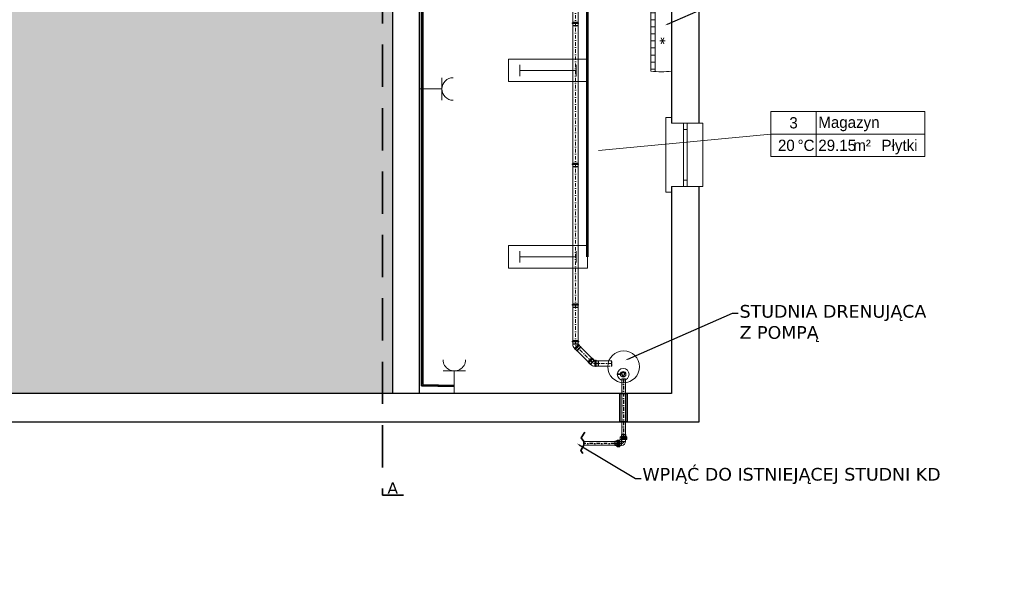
# Model space of a CAD drawing. Header units: centimetres. Extents: x -8592 to 21948, y -2033 to 10821.
# Tile 121 of 147: x 5465 to 6862, y -2033 to -1253. Entities that reach past the tile are written whole.
import ezdxf
from ezdxf import colors
from ezdxf.entities.mleader import LeaderData, LeaderLine
from ezdxf.enums import TextEntityAlignment as Align
from ezdxf.math import Vec2, Vec3

# ---------------------------------------------------------------- set-up
doc = ezdxf.new("R2010")
doc.units = ezdxf.units.CM
doc.header["$LTSCALE"] = 10
for name, pattern in [('DASHDOT', [1, 0.5, -0.25, 0, -0.25]), ('DASHED', [0.75, 0.5, -0.25]), ('HIDDEN', [0.375, 0.25, -0.125])]:
    doc.linetypes.add(name, pattern=pattern)
doc.layers.get('0').update_dxf_attribs({"color": 254})
for name, color, linetype, lineweight in [('2DA_ALW', 116, 'Continuous', 15), ('2DA_WIN', 254, 'Continuous', 18), ('2DE_OBJ_L+', 1, 'Continuous', 18), ('2DE_OBL_L+', 91, 'Continuous', 20), ('2DE_PLS_L(A3)', 10, 'Continuous', 25), ('2DE_PLS_N(N1)', 253, 'Continuous', 25), ('2DE_PLS_PG(PG)', 60, 'Continuous', 25), ('2DH_OBJ', 41, 'Continuous', 20), ('2DH_PRO_kan', 12, 'Continuous', 15), ('2DH_PRO_zw', 120, 'Continuous', 15), ('CP_AXISKA', 7, 'DASHDOT', 18), ('CP_DETAL', 33, 'Continuous', 18), ('CP_HIDDE', 203, 'HIDDEN', 18), ('obrys', 5, 'Continuous', 35), ('opis', 7, 'Continuous', 20), ('szraf', 253, 'Continuous', 15)]:
    doc.layers.add(name, color=color, linetype=linetype, lineweight=lineweight)
doc.layers.add('CP_AXISPEHD', color=153, linetype='DASHDOT')
doc.layers.add('CP_WIPEOUT', color=254, linetype='Continuous')
doc.styles.add('CP_ATTR', font='ARIAL.TTF')
doc.styles.add('CP_ISOTXT', font='cp_isocp.shx')
doc.styles.get("Standard").update_dxf_attribs({"font": 'verdana.ttf'})

# ---------------------------------------------------------------- blocks, each defined once
blk = doc.blocks.new('2hpn_kan000_a0069_5vchvxu')
for p, q in [((-3, 2.3), (-3.3, 2.3)), ((-3, 2.3), (-2.7, 2.7)), ((-2.5, 3.1), (-2.7, 2.7)), ((-2.5, 3.1), (-0.5, 5.1)), ((-0.9, 5.6), (-0.2, 6.2)), ((-0.9, 5.6), (5.6, -0.9)), ((-0.2, 6.2), (6.2, -0.2)), ((0.2, 5.8), (0.8, 6.4)), ((6.4, 0.8), (0.8, 6.4)), ((5.8, 0.2), (6.4, 0.8)), ((-3, -5.2), (-3.3, -5.2)), ((2.3, -3), (2.7, -2.7)), ((3.1, -2.5), (2.7, -2.7)), ((3.1, -2.5), (5.1, -0.5)), ((5.6, -0.9), (6.2, -0.2))]:
    blk.add_line(p, q)
blk.add_arc((-3, 2.3), 7.5, 270, 315)
at = {"layer": 'CP_AXISKA'}
for p, q in [((3.6, 3.6), (-1.4, -1.4)), ((-1.4, -1.4), (-8.4, -1.4))]:
    blk.add_line(p, q, dxfattribs=at)
at = {"layer": 'CP_DETAL'}
for p, q in [((-8, 2.3), (-8, -5.2)), ((-2.7, 2.7), (2.7, -2.7)), ((2.7, -2.7), (-2.7, 2.7)), ((-2.5, 3.1), (3.1, -2.5))]:
    blk.add_line(p, q, dxfattribs=at)
at = {"layer": 'CP_HIDDE'}
for p, q in [((-8, 2.3), (-8.4, 2.2)), ((-8.4, -5.1), (-8.4, 2.2)), ((-8, 2.3), (-3.3, 2.3)), ((-8, -5.2), (-8.4, -5.1)), ((-3.3, -5.2), (-8, -5.2))]:
    blk.add_line(p, q, dxfattribs=at)
at = {"linetype": 'ByBlock', "style": 'CP_ATTR', "flags": 9}
for tag in ['DN', 'WEIGHT', 'MATERIAL', 'DIMS', 'OTHER', 'CHARACTER', 'PRODUCER', 'ORDER-NO', 'PRODUCT-TYPE', 'ARTICLE', 'GROUP', 'NUMBER', 'NAME']:
    blk.add_attdef(tag, text='', height=0.00005, dxfattribs=at).set_placement((-8.5, -1.4), align=Align.MIDDLE_LEFT)
blk = doc.blocks.new('2hpn_kan000_0040_f5h20oc')
for p, q in [((-194.9, 3.8), (0, 3.8)), ((0.4, 3.9), (0, 3.8)), ((0.4, 3.9), (3.3, 3.9)), ((3.3, 4.5), (3.3, -4.5)), ((3.3, 4.5), (4.2, 4.5)), ((4.2, 4.5), (4.2, -4.5)), ((4.2, 3.9), (5.1, 3.9)), ((5.1, -3.9), (5.1, 3.9)), ((-194.9, -3.8), (0, -3.8)), ((0.4, -3.9), (0, -3.8)), ((0.4, -3.9), (3.3, -3.9)), ((3.3, -4.5), (4.2, -4.5)), ((4.2, -3.9), (5.1, -3.9))]:
    blk.add_line(p, q)
at = {"layer": 'CP_AXISKA'}
blk.add_line((-200, 0), (5.1, 0), dxfattribs=at)
at = {"layer": 'CP_DETAL'}
for p, q in [((-199.6, 3.8), (-199.6, -3.8)), ((0, 3.8), (0, -3.8)), ((0, -3.8), (0, 3.8)), ((0.4, 3.9), (0.4, -3.9))]:
    blk.add_line(p, q, dxfattribs=at)
at = {"layer": 'CP_HIDDE'}
for p, q in [((-200, 3.7), (-199.6, 3.8)), ((-200, 3.7), (-200, -3.7)), ((-194.9, 3.8), (-199.6, 3.8)), ((-200, -3.7), (-199.6, -3.8)), ((-199.6, -3.8), (-194.9, -3.8))]:
    blk.add_line(p, q, dxfattribs=at)
at = {"linetype": 'ByBlock', "style": 'CP_ATTR', "flags": 9}
for tag in ['NAME', 'GROUP', 'NUMBER', 'PRODUCER', 'ARTICLE', 'PRODUCT-TYPE', 'ORDER-NO', 'CHARACTER', 'DN', 'PN', 'TEMPERATURE', 'FLOW', 'POWER', 'VOLTAGE', 'WEIGHT', 'OTHER']:
    blk.add_attdef(tag, text='', height=0.00005, rotation=270, dxfattribs=at).set_placement((-200, 0), align=Align.MIDDLE_LEFT)
blk = doc.blocks.new('2hpn_kan000_0041_5u6k67k')
for p, q in [((-46.7, 3.8), (0, 3.8)), ((0.4, 3.9), (0, 3.8)), ((0.4, 3.9), (3.3, 3.9)), ((3.3, 4.5), (3.3, -4.5)), ((3.3, 4.5), (4.2, 4.5)), ((4.2, 4.5), (4.2, -4.5)), ((4.2, 3.9), (5.1, 3.9)), ((5.1, -3.9), (5.1, 3.9)), ((-46.7, -3.8), (0, -3.8)), ((0.4, -3.9), (0, -3.8)), ((0.4, -3.9), (3.3, -3.9)), ((3.3, -4.5), (4.2, -4.5)), ((4.2, -3.9), (5.1, -3.9))]:
    blk.add_line(p, q)
at = {"layer": 'CP_AXISKA'}
blk.add_line((-51.8, 0), (5.1, 0), dxfattribs=at)
at = {"layer": 'CP_DETAL'}
for p, q in [((-51.4, 3.8), (-51.4, -3.8)), ((0, 3.8), (0, -3.8)), ((0, -3.8), (0, 3.8)), ((0.4, 3.9), (0.4, -3.9))]:
    blk.add_line(p, q, dxfattribs=at)
at = {"layer": 'CP_HIDDE'}
for p, q in [((-51.8, 3.7), (-51.4, 3.8)), ((-51.8, 3.7), (-51.8, -3.7)), ((-46.7, 3.8), (-51.4, 3.8)), ((-51.8, -3.7), (-51.4, -3.8)), ((-51.4, -3.8), (-46.7, -3.8))]:
    blk.add_line(p, q, dxfattribs=at)
at = {"linetype": 'ByBlock', "style": 'CP_ATTR', "flags": 9}
for tag in ['NAME', 'GROUP', 'NUMBER', 'PRODUCER', 'ARTICLE', 'PRODUCT-TYPE', 'ORDER-NO', 'CHARACTER', 'DN', 'PN', 'TEMPERATURE', 'FLOW', 'POWER', 'VOLTAGE', 'WEIGHT', 'OTHER']:
    blk.add_attdef(tag, text='', height=0.00005, rotation=270, dxfattribs=at).set_placement((-51.8, 0), align=Align.MIDDLE_LEFT)
blk = doc.blocks.new('2hpn_kan000_0043_ut69d6')
for p, q in [((-22, 3.8), (0, 3.8)), ((0.4, 3.9), (0, 3.8)), ((0.4, 3.9), (3.3, 3.9)), ((3.3, 4.5), (3.3, -4.5)), ((3.3, 4.5), (4.2, 4.5)), ((4.2, 4.5), (4.2, -4.5)), ((4.2, 3.9), (5.1, 3.9)), ((5.1, -3.9), (5.1, 3.9)), ((-22, -3.8), (0, -3.8)), ((0.4, -3.9), (0, -3.8)), ((0.4, -3.9), (3.3, -3.9)), ((3.3, -4.5), (4.2, -4.5)), ((4.2, -3.9), (5.1, -3.9))]:
    blk.add_line(p, q)
at = {"layer": 'CP_AXISKA'}
blk.add_line((-27.1, 0), (5.1, 0), dxfattribs=at)
at = {"layer": 'CP_DETAL'}
for p, q in [((-26.7, 3.8), (-26.7, -3.8)), ((0, 3.8), (0, -3.8)), ((0, -3.8), (0, 3.8)), ((0.4, 3.9), (0.4, -3.9))]:
    blk.add_line(p, q, dxfattribs=at)
at = {"layer": 'CP_HIDDE'}
for p, q in [((-27.1, 3.7), (-26.7, 3.8)), ((-27.1, 3.7), (-27.1, -3.7)), ((-22, 3.8), (-26.7, 3.8)), ((-27.1, -3.7), (-26.7, -3.8)), ((-26.7, -3.8), (-22, -3.8))]:
    blk.add_line(p, q, dxfattribs=at)
at = {"linetype": 'ByBlock', "style": 'CP_ATTR', "flags": 9}
for tag in ['NAME', 'GROUP', 'NUMBER', 'PRODUCER', 'ARTICLE', 'PRODUCT-TYPE', 'ORDER-NO', 'CHARACTER', 'DN', 'PN', 'TEMPERATURE', 'FLOW', 'POWER', 'VOLTAGE', 'WEIGHT', 'OTHER']:
    blk.add_attdef(tag, text='', height=0.00005, rotation=270, dxfattribs=at).set_placement((-27.1, 0), align=Align.MIDDLE_LEFT)
blk = doc.blocks.new('2hpn_kan000_0044_58dk1vj')
for p, q in [((-13.9, 3.8), (0, 3.8)), ((0.4, 3.9), (0, 3.8)), ((0.4, 3.9), (3.3, 3.9)), ((3.3, 4.5), (3.3, -4.5)), ((3.3, 4.5), (4.2, 4.5)), ((4.2, 4.5), (4.2, -4.5)), ((4.2, 3.9), (5.1, 3.9)), ((5.1, -3.9), (5.1, 3.9)), ((-13.9, -3.8), (0, -3.8)), ((0.4, -3.9), (0, -3.8)), ((0.4, -3.9), (3.3, -3.9)), ((3.3, -4.5), (4.2, -4.5)), ((4.2, -3.9), (5.1, -3.9))]:
    blk.add_line(p, q)
at = {"layer": 'CP_AXISKA'}
blk.add_line((-19, 0), (5.1, 0), dxfattribs=at)
at = {"layer": 'CP_DETAL'}
for p, q in [((-18.6, 3.8), (-18.6, -3.8)), ((0, 3.8), (0, -3.8)), ((0, -3.8), (0, 3.8)), ((0.4, 3.9), (0.4, -3.9))]:
    blk.add_line(p, q, dxfattribs=at)
at = {"layer": 'CP_HIDDE'}
for p, q in [((-19, 3.7), (-18.6, 3.8)), ((-19, 3.7), (-19, -3.7)), ((-13.9, 3.8), (-18.6, 3.8)), ((-19, -3.7), (-18.6, -3.8)), ((-18.6, -3.8), (-13.9, -3.8))]:
    blk.add_line(p, q, dxfattribs=at)
at = {"linetype": 'ByBlock', "style": 'CP_ATTR', "flags": 9}
for tag in ['NAME', 'GROUP', 'NUMBER', 'PRODUCER', 'ARTICLE', 'PRODUCT-TYPE', 'ORDER-NO', 'CHARACTER', 'DN', 'PN', 'TEMPERATURE', 'FLOW', 'POWER', 'VOLTAGE', 'WEIGHT', 'OTHER']:
    blk.add_attdef(tag, text='', height=0.00005, rotation=270, dxfattribs=at).set_placement((-19, 0), align=Align.MIDDLE_LEFT)
blk = doc.blocks.new('2hpn_ppr000_0849_5hrsftz')
for p, q in [((-9.5, 3.1), (-9.5, -3.1)), ((-7.4, 3.1), (-9.5, 3.1)), ((-5.9, 4.8), (-7.4, 3.1)), ((-7.4, -3.1), (-7.4, 3.1)), ((-2.4, 4.8), (-5.9, 4.8)), ((-5.9, 4.8), (-5.9, -4.8)), ((-2.4, -4.8), (-2.4, 4.8)), ((-2.4, 2.8), (0.2, 2.8)), ((-1.8, 8.9), (-0.1, 10.4)), ((-1.8, 5.4), (-1.8, 8.9)), ((7.8, 8.9), (-1.8, 8.9)), ((-1.8, 5.4), (7.8, 5.4)), ((6.1, 12.5), (-0.1, 12.5)), ((-0.1, 10.4), (-0.1, 12.5)), ((-0.1, 10.4), (6.1, 10.4)), ((0.2, 5.4), (0.2, 2.8)), ((5.8, 5.4), (5.8, 2.8)), ((6.1, 10.4), (6.1, 12.5)), ((7.8, 8.9), (6.1, 10.4)), ((7.8, 5.4), (7.8, 8.9)), ((-7.4, -3.1), (-9.5, -3.1)), ((-5.9, -4.8), (-7.4, -3.1)), ((-2.4, -4.8), (-5.9, -4.8)), ((-2.4, -2.8), (0.2, -2.8))]:
    blk.add_line(p, q)
blk.add_arc((0.2, 2.8), 5.6, 270, 0)
at = {"layer": 'CP_AXISPEHD'}
for p, q in [((-9.5, 0), (0.2, 0)), ((3, 12.5), (3, 2.8))]:
    blk.add_line(p, q, dxfattribs=at)
blk.add_arc((0.2, 2.8), 2.8, 270, 0, dxfattribs=at)
at = {"layer": 'CP_DETAL'}
for p, q in [((-2.4, 3.2), (-5.9, 3.2)), ((-2.4, 1.6), (-5.9, 1.6)), ((-2.4, 0), (-5.9, 0)), ((-0.2, 8.9), (-0.2, 5.4)), ((1.4, 8.9), (1.4, 5.4)), ((3, 8.9), (3, 5.4)), ((4.6, 8.9), (4.6, 5.4)), ((6.2, 8.9), (6.2, 5.4)), ((-2.4, -1.6), (-5.9, -1.6)), ((-2.4, -3.2), (-5.9, -3.2))]:
    blk.add_line(p, q, dxfattribs=at)
at = {"linetype": 'ByBlock', "style": 'CP_ATTR', "flags": 9}
for tag in ['OTHER', 'WEIGHT', 'VOLTAGE', 'POWER', 'FLOW', 'TEMPERATURE', 'PN', 'DN', 'CHARACTER', 'ORDER-NO', 'PRODUCT-TYPE', 'ARTICLE', 'PRODUCER', 'NUMBER', 'GROUP', 'NAME']:
    blk.add_attdef(tag, text='', height=0.00005, rotation=270, dxfattribs=at).set_placement((-9.5, 0), align=Align.MIDDLE_LEFT)
blk.add_attdef('DIMS', text='', height=0.00005, dxfattribs=at).set_placement((-9.5, 0), align=Align.MIDDLE_LEFT)
blk = doc.blocks.new('*U1242')
for p, q in [((0, -2.5), (0, 2.5)), ((0, 2.5), (88.76, 2.5)), ((88.76, 2.5), (88.76, -2.5)), ((88.76, -2.5), (0, -2.5))]:
    blk.add_line(p, q)
at = {"layer": 'CP_AXISPEHD'}
blk.add_line((0, 0), (88.76, 0), dxfattribs=at)
at = {"style": 'CP_ATTR', "flags": 9}
for tag in ['NAME', 'PRODUCER', 'PRODUCT-TYPE', 'ARTICLE', 'FLOW', 'NUMBER', 'SYSTEM', 'FORM', 'SIZE', 'OTHER']:
    blk.add_attdef(tag, (0, 0), '', height=0.0001, dxfattribs=at)
blk = doc.blocks.new('*U1247')
for p, q in [((0, -2.5), (0, 2.5)), ((0, 2.5), (53.646, 2.5)), ((53.646, 2.5), (53.646, -2.5)), ((53.646, -2.5), (0, -2.5))]:
    blk.add_line(p, q)
at = {"layer": 'CP_AXISPEHD'}
blk.add_line((0, 0), (53.646, 0), dxfattribs=at)
at = {"style": 'CP_ATTR', "flags": 9}
for tag in ['NAME', 'PRODUCER', 'PRODUCT-TYPE', 'ARTICLE', 'FLOW', 'NUMBER', 'SYSTEM', 'FORM', 'SIZE', 'OTHER']:
    blk.add_attdef(tag, (0, 0), '', height=0.0001, dxfattribs=at)
blk = doc.blocks.new('2arch_d253s090000dan_fdnry25')
blk.add_wipeout([(-45, 44.2), (-45, 39.2), (-45, 39.2), (-45, 22.1), (-45, 22.1), (-45, 17.1), (-45, 0), (-53, 0), (-53, -8), (53, -8), (53, 0), (45, 0), (45, 17.1), (45, 22.1), (45, 22.1), (45, 39.2), (45, 39.2), (45, 44.2)]).dxf.layer = 'CP_WIPEOUT'
for p, q in [((-45, 39.2), (-45, 44.2)), ((-45, 44.2), (45, 44.2)), ((45, 39.2), (45, 44.2)), ((-45, 39.2), (-45, 22.1)), ((-45, 39.2), (-45, 39.2)), ((45, 39.2), (45, 39.2)), ((45, 39.2), (45, 22.1)), ((-45, 22.1), (45, 22.1)), ((-45, 22.1), (-45, 17.1)), ((-45, 17.1), (45, 17.1)), ((-45, 17.1), (-45, 0)), ((-36, 22.1), (-36, 17.1)), ((36, 22.1), (36, 17.1)), ((45, 22.1), (45, 17.1)), ((45, 17.1), (45, 0)), ((-53, 0), (-45, 0)), ((-53, -8), (-53, 0)), ((53, 0), (45, 0)), ((53, -8), (53, 0)), ((-53, -8), (53, -8))]:
    blk.add_line(p, q)
at = {"linetype": 'ByBlock', "style": 'CP_ATTR', "flags": 9}
for tag in ['OTHER', 'PRICE', 'WEIGHT', 'CHARACTER', 'ORDER-NO', 'PRODUCT-TYPE', 'ARTICLE', 'PRODUCER', 'NUMBER', 'GROUP', 'NAME']:
    blk.add_attdef(tag, text='', height=0.00005, dxfattribs=at).set_placement((-0.2, 0), align=Align.MIDDLE_LEFT)
blk = doc.blocks.new('2darn_star100')
for p, q in [((6.5, -3.8), (-6.5, 3.8)), ((-6.5, -3.8), (6.5, 3.8)), ((0, 7.5), (0, -7.5))]:
    blk.add_line(p, q)
blk = doc.blocks.new('2DARZ_100_zevasf8')
for p, q in [((-42.8, 0), (42.8, 0)), ((-40, 0), (-40, -6)), ((-30, 0), (-30, -6)), ((-20, 0), (-20, -6)), ((-10, 0), (-10, -6)), ((0, 0), (0, -6)), ((10, 0), (10, -6)), ((20, 0), (20, -6)), ((30, 0), (30, -6)), ((40, 0), (40, -6)), ((-43.4, -6), (43.4, -6)), ((-42.8, -29.5), (42.8, -29.5))]:
    blk.add_line(p, q)
for centre, start, end in [((65.5, -14.8), 172.243, 187.757), ((-65.5, -14.8), 0, 7.757), ((-65.5, -14.8), 352.243, 0)]:
    blk.add_arc(centre, 109.3, start, end)
at = {"xscale": 0.65555555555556, "yscale": 0.50826548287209}
blk.add_blockref('2darn_star100', (0, -16.3), dxfattribs=at)
at = {"linetype": 'ByBlock', "style": 'CP_ATTR', "flags": 9}
for tag, p in [('OTHER', (-9.2, -1.8)), ('WEIGHT', (-9.2, -1.8)), ('CHARACTER', (-9.2, -1.8)), ('ORDER-NO', (-9.2, -1.9)), ('PRODUCT-TYPE', (-9.2, -1.8)), ('ARTICLE', (-9.2, -1.8)), ('PRODUCER', (-9.2, -1.8)), ('NUMBER', (-9.2, -1.8)), ('GROUP', (-9.2, -1.8)), ('NAME', (-9.2, -1.8)), ('PRICE', (-9.2, -1.9))]:
    blk.add_attdef(tag, text='', height=0.005, dxfattribs=at).set_placement(p, align=Align.MIDDLE_LEFT)
blk = doc.blocks.new('CPEL_3420')
for p, q in [((-0.5, 0.1), (-0.5, -0.1)), ((-0.5, 0), (0.5, 0)), ((0.5, 0.1), (0.5, -0.1))]:
    blk.add_line(p, q)
blk.add_lwpolyline([(-0.7, 0.2), (0.7, 0.2), (0.7, -0.2), (-0.7, -0.2)], close=True)
at = {"linetype": 'ByBlock', "style": 'CP_ATTR', "flags": 9}
for tag, p in [('NAME', (-0.092, -0.018)), ('GROUP', (-0.092, -0.018)), ('NUMBER', (-0.092, -0.018)), ('PRODUCER', (-0.092, -0.018)), ('ARTICLE', (-0.092, -0.018)), ('CHARACTER', (-0.092, -0.018)), ('VOLTAGE', (-0.092, -0.019)), ('WEIGHT', (-0.092, -0.018)), ('OTHER', (-0.092, -0.018)), ('PRODUCT-TYPE', (-0.092, -0.019)), ('ORDER-NO', (-0.092, -0.019)), ('POWER', (-0.092, -0.019))]:
    blk.add_attdef(tag, text='', height=0.00005, dxfattribs=at).set_placement(p, align=Align.MIDDLE_LEFT)
blk = doc.blocks.new('CPEL_2587')
for p, q in [((0, 0), (0, -0.4)), ((-0.2, -0.4), (0.2, -0.4))]:
    blk.add_line(p, q)
blk.add_arc((0, -0.6), 0.2, 360, 180)
at = {"linetype": 'ByBlock', "style": 'CP_ATTR', "flags": 9}
for tag, p in [('NAME', (-0.092, -0.018)), ('GROUP', (-0.092, -0.018)), ('NUMBER', (-0.092, -0.018)), ('PRODUCER', (-0.092, -0.018)), ('ARTICLE', (-0.092, -0.018)), ('CHARACTER', (-0.092, -0.018)), ('VOLTAGE', (-0.092, -0.019)), ('WEIGHT', (-0.092, -0.018)), ('OTHER', (-0.092, -0.018)), ('PRODUCT-TYPE', (-0.092, -0.019)), ('ORDER-NO', (-0.092, -0.019)), ('POWER', (-0.092, -0.019))]:
    blk.add_attdef(tag, text='', height=0.00005, dxfattribs=at).set_placement(p, align=Align.MIDDLE_LEFT)
blk = doc.blocks.new('2da_pok08A_5wgcmmn')
for p, q in [((-4, -2), (-4, 2)), ((-4, 2), (9.65, 2)), ((0, -2), (0, 2)), ((9.65, -2), (9.65, 2)), ((-4, 0), (9.65, 0)), ((-4, -2), (9.65, -2))]:
    blk.add_line(p, q)
at = {"linetype": 'ByBlock', "style": 'CP_ISOTXT'}
blk.add_attdef('NR', text='', height=1, dxfattribs=at).set_placement((-2, 1), align=Align.MIDDLE_CENTER)
blk.add_attdef('NAME', text='', height=1, dxfattribs=at).set_placement((0.2, 0.25), align=Align.BOTTOM_LEFT)
at = {"style": 'CP_ISOTXT', "flags": 1}
for tag, p in [('AIR_IN', (-0.757, 0.115)), ('AIR_OUT', (-0.73, 0.074)), ('HEIGHT', (-0.737, 0.156)), ('UNIT_AIR_IN', (-0.667, 0.357)), ('UNIT_HEATING', (-0.619, 0.422)), ('HEATING', (-0.528, 0.154)), ('LUX', (-0.565, 0.064)), ('UNIT_AIR_OUT', (-0.379, 0.359)), ('UNIT_LUX', (-0.347, 0.392)), ('UNIT_HEIGHT', (-0.31, 0.417))]:
    blk.add_attdef(tag, text='', height=0.025, dxfattribs=at).set_placement(p, align=Align.BOTTOM_CENTER)
at = {"linetype": 'ByBlock', "style": 'CP_ISOTXT'}
blk.add_attdef('TEMP', text='', height=1, dxfattribs=at).set_placement((-1.893, -1.5), align=Align.RIGHT)
blk.add_attdef('UNIT_TEMP', text='', height=1, dxfattribs=at).set_placement((-1.643, -1), align=Align.MIDDLE_LEFT)
for tag, p in [('AREA', (0.2, -0.5)), ('UNIT_AREA', (3.3, -0.5)), ('FLOOR_MAT', (5.8, -0.5))]:
    blk.add_attdef(tag, text='', height=1, dxfattribs=at).set_placement(p, align=Align.TOP_LEFT)

msp = doc.modelspace()

# ---------------------------------------------------------------- hatches: boundary and pattern name
at = {"layer": 'szraf', "transparency": 33554574}
h = msp.add_hatch(dxfattribs=at)
h.set_pattern_fill('ANGLE', color=253, scale=3)
h.set_pattern_definition([(0, (0, 0), (0, 20.955), [15.24, -5.715]), (90, (0, 0), (-20.955, 1e-15), [15.24, -5.715])])
h.paths.add_polyline_path([(5993.6, -1783.6), (5993.6, -512.7), (4694.2, -512.7), (4694.2, -1783.6)])

# ---------------------------------------------------------------- linework, layer by layer
at = {"color": 6, "linetype": 'DASHED', "lineweight": 35, "ltscale": 12}
msp.add_lwpolyline([(6074.4, -132.4), (6044.4, -132.4), (6044.4, -568.4), (5979.5, -568.4), (5979.5, -1927.9), (6009.5, -1927.9)], dxfattribs=at)
at = {"layer": '2DE_PLS_L(A3)'}
for p, q in [((6037, -1770.6), (6037, -958.9)), ((6271.4, -1324.9), (6271.4, -1108.3)), ((6271.4, -1589.6), (6271.4, -1324.9)), ((6037, -1770.6), (6081.4, -1771.8))]:
    msp.add_line(p, q, dxfattribs=at)
at = {"layer": '2DE_PLS_N(N1)'}
for p, q in [((6036, -1771.6), (6036, -957.9)), ((6270.4, -1324.9), (6270.4, -1107.3)), ((6270.4, -1589.6), (6270.4, -1324.9)), ((6036, -1771.6), (6081.4, -1772.8))]:
    msp.add_line(p, q, dxfattribs=at)
at = {"layer": '2DE_PLS_PG(PG)'}
for p, q in [((6035, -1772.6), (6035, -956.9)), ((6269.4, -1324.9), (6269.4, -1106.3)), ((6269.4, -1589.6), (6269.4, -1324.9)), ((6035, -1772.6), (6081.3, -1773.8))]:
    msp.add_line(p, q, dxfattribs=at)
at = {"layer": 'obrys', "color": 0, "lineweight": 30}
for points in [[(4655, -472.7), (4655, -1823.6), (6428.8, -1823.6), (6428.8, -472.7), (4655, -472.7)], [(4694.2, -512.7), (6389.6, -512.7), (6389.6, -1783.6), (4694.2, -1783.6), (4694.2, -512.7)], [(5993.6, -512.7), (5993.6, -1783.6)], [(6031.6, -952.7), (6031.6, -1783.6)], [(6389.6, -1485.6), (6389.6, -1485.6), (6428.8, -1485.6)]]:
    msp.add_lwpolyline(points, dxfattribs=at)
at = {"layer": 'obrys', "color": 0, "lineweight": 20}
msp.add_lwpolyline([(6389.6, -1399.6), (6428.8, -1399.6)], dxfattribs=at)
at = {"layer": 'obrys', "color": 2, "lineweight": 20}
msp.add_lwpolyline([(6313.6, -1755.6), (6316.5, -1755.6), (6316.5, -1756.7), (6313.6, -1756.7)], close=True, dxfattribs=at)
at = {"layer": 'obrys', "color": 2, "lineweight": 25}
msp.add_lwpolyline([(6318.2, -1753.7), (6323.9, -1753.9), (6321, -1760), (6318.2, -1753.7)], dxfattribs=at)
at = {"layer": 'obrys', "color": 4}
msp.add_lwpolyline([(6316.4, -1783.6), (6326.5, -1783.6), (6326.5, -1823.6), (6316.4, -1823.6)], close=True, dxfattribs=at)
msp.add_lwpolyline([(6266.5, -1838.3), (6261.2, -1846.5), (6265, -1851.9), (6265, -1856.9), (6261, -1864.5), (6263.8, -1868.8)], dxfattribs=at)
at = {"layer": 'obrys', "color": 13, "lineweight": 20}
msp.add_circle((6321.6, -1745.6), 22.6, dxfattribs=at)
at = {"layer": 'obrys', "color": 2, "lineweight": 20}
for radius in [8.34, 3.98]:
    msp.add_circle((6321, -1756.3), radius, dxfattribs=at)

# ---------------------------------------------------------------- block references
at = {"layer": '2DA_ALW', "xscale": 16, "yscale": 16, "zscale": 16}
msp.add_blockref('2da_pok08A_5wgcmmn', (6594.7, -1415.3), dxfattribs=at).add_auto_attribs({'FLOOR_MAT': 'Płytki ', 'TEMP': '20', 'NR': '3', 'UNIT_TEMP': '%%dC', 'NAME': 'Magazyn', 'AREA': '29.15', 'UNIT_AREA': 'm²'})
at = {"layer": '2DE_OBJ_L+', "xscale": 80, "yscale": 80, "zscale": 80}
for p, rotation in [((6031.6, -1351.3), 90), ((6081.4, -1783.6), 180)]:
    msp.add_blockref('CPEL_2587', p, dxfattribs=dict(at, rotation=rotation))
at = {"layer": '2DE_OBL_L+', "xscale": 80, "yscale": 80, "zscale": 80}
for p in [(6214.4, -1324.9), (6214.4, -1589.6)]:
    msp.add_blockref('CPEL_3420', p, dxfattribs=at)
at = {"layer": '2DH_OBJ', "lineweight": 18, "rotation": 90}
msp.add_blockref('2DARZ_100_zevasf8', (6360.3, -1283.1), dxfattribs=at)
at = {"layer": '2DH_PRO_kan'}
for name, p, rotation in [('2hpn_kan000_0040_f5h20oc', (6253.3, -1061.6), 90), ('2hpn_kan000_0040_f5h20oc', (6253.3, -1261.6), 90), ('2hpn_kan000_0040_f5h20oc', (6253.3, -1461.6), 90), ('2hpn_kan000_0041_5u6k67k', (6253.3, -1661.6), 90), ('2hpn_kan000_0043_ut69d6', (6258.3, -1720.3), 135.0000000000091), ('2hpn_kan000_0044_58dk1vj', (6285.8, -1740.9), 180.0000000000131)]:
    msp.add_blockref(name, p, dxfattribs=dict(at, rotation=rotation))
at = {"layer": '2DH_PRO_kan', "yscale": -1}
for p, rotation in [((6253.3, -1713.4), 134.9999999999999), ((6277.4, -1739.5), 180.000000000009)]:
    msp.add_blockref('2hpn_kan000_a0069_5vchvxu', p, dxfattribs=dict(at, rotation=rotation))
at = {"layer": '2DH_PRO_zw'}
for name, p, rotation in [('*U1242', (6321.6, -1762.7), 270), ('*U1247', (6318.6, -1854.4), 180)]:
    msp.add_blockref(name, p, dxfattribs=dict(at, rotation=rotation))
at = {"layer": '2DH_PRO_zw', "yscale": -1, "rotation": 270}
msp.add_blockref('2hpn_ppr000_0849_5hrsftz', (6321.6, -1851.4), dxfattribs=at)

# ---------------------------------------------------------------- texts
at = {"color": 1, "linetype": 'Continuous', "insert": (5986.5, -1909.8), "char_height": 16, "width": 34.275, "attachment_point": 1}
msp.add_mtext('A', dxfattribs=at)

# ---------------------------------------------------------------- leaders
at = {"layer": 'opis', "linetype": 'Continuous'}
ml = msp.add_multileader_mtext('Standard', dxfattribs=at)
ml.set_content('{\\fVerdana|b0|i0|c238|p34;STUDNIA DRENUJĄCA \\PZ POMPĄ }')
ml.set_leader_properties(linetype='ByLayer')
ml.build(insert=Vec2(0, 0))
ml.multileader.update_dxf_attribs({"text_right_attachment_type": 6})
ctx = ml.context
ctx.base_point, ctx.char_height, ctx.plane_origin = Vec3(6484.2, -1669.6), 18, Vec3(6324.1, -1736.3)
ctx.right_attachment = 6
notes = []
notes.append((ctx, [(0, (1, 1, 0), (6476.2, -1669.6), (1, 0), 8, [(0, [(6324.1, -1736.3)], 0, [])])]))
ctx.mtext.insert, ctx.mtext.flow_direction = Vec3(6486.2, -1657.9), 5
ml = msp.add_multileader_mtext('Standard', dxfattribs=at)
ml.set_content('{\\fVerdana|b0|i0|c238|p34;WPIĄĆ DO ISTNIEJĄCEJ STUDNI KD}')
ml.set_leader_properties(linetype='ByLayer')
ml.build(insert=Vec2(0, 0))
ml.multileader.update_dxf_attribs({"text_right_attachment_type": 6})
ctx = ml.context
ctx.base_point, ctx.char_height, ctx.plane_origin = Vec3(6346.3, -1904.1), 18, Vec3(6255.3, -1854.4)
ctx.right_attachment = 6
notes.append((ctx, [(0, (1, 1, 0), (6338.3, -1904.1), (1, 0), 8, [(0, [(6255.3, -1854.4)], 0, [])])]))
ctx.mtext.insert, ctx.mtext.flow_direction = Vec3(6348.3, -1889.2), 5
for ctx, leaders in notes:
    for number, flags, end, landing, length, lines in leaders:
        leader = LeaderData()
        leader.index, (leader.has_last_leader_line, leader.has_dogleg_vector, leader.attachment_direction) = number, flags
        leader.last_leader_point, leader.dogleg_vector, leader.dogleg_length = Vec3(end), Vec3(landing), length
        for number, points, colour, breaks in lines:
            line = LeaderLine()
            line.index, line.vertices, line.color, line.breaks = number, Vec3.list(points), colors.encode_raw_color(colour), breaks
            leader.lines.append(line)
        ctx.leaders.append(leader)

# ---------------------------------------------------------------- next in the draw order: block references
at = {"layer": '2DA_WIN', "rotation": 270}
msp.add_blockref('2arch_d253s090000dan_fdnry25', (6389.6, -1444.6), dxfattribs=at)

# ---------------------------------------------------------------- next in the draw order: linework, layer by layer
at = {"layer": '2DA_ALW'}
msp.add_lwpolyline([(6530.7, -1415.3), (6286.2, -1438.8)], dxfattribs=at)

# ---------------------------------------------------------------- next in the draw order: leaders
at = {"layer": 'opis', "linetype": 'Continuous'}
ml = msp.add_multileader_mtext('Standard', dxfattribs=at)
ml.set_content('{\\fVerdana|b0|i0|c238|p34;KLIMATYZATOR  TYPU SPLIT \\PZ FUNKCJĄ GRZANIA  3kW}')
ml.set_leader_properties(linetype='ByLayer')
ml.build(insert=Vec2(0, 0))
ml.multileader.update_dxf_attribs({"text_right_attachment_type": 6})
ctx = ml.context
ctx.base_point, ctx.char_height, ctx.plane_origin = Vec3(6540.3, -1194.4), 18, Vec3(6380.3, -1261)
ctx.right_attachment = 6
notes = []
notes.append((ctx, [(0, (1, 1, 0), (6532.3, -1194.4), (1, 0), 8, [(0, [(6380.3, -1261)], 0, [])])]))
ctx.mtext.insert, ctx.mtext.flow_direction = Vec3(6542.3, -1182.7), 5
for ctx, leaders in notes:
    for number, flags, end, landing, length, lines in leaders:
        leader = LeaderData()
        leader.index, (leader.has_last_leader_line, leader.has_dogleg_vector, leader.attachment_direction) = number, flags
        leader.last_leader_point, leader.dogleg_vector, leader.dogleg_length = Vec3(end), Vec3(landing), length
        for number, points, colour, breaks in lines:
            line = LeaderLine()
            line.index, line.vertices, line.color, line.breaks = number, Vec3.list(points), colors.encode_raw_color(colour), breaks
            leader.lines.append(line)
        ctx.leaders.append(leader)

doc.saveas('drawing.dxf')
